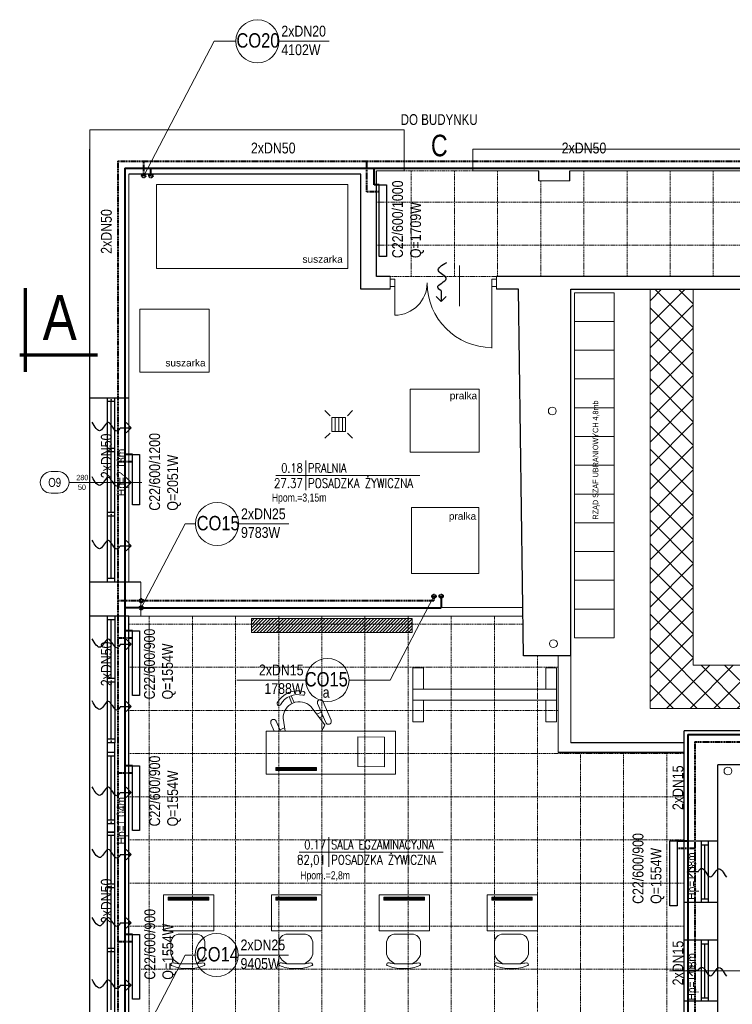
# Model space of a CAD drawing. Header units: millimetres. Extents: x -523 to 1404227, y -783705 to 1038705.
# Tile 86 of 256: x 352782 to 362693, y 131096 to 144789. Entities that reach past the tile are written whole.
import ezdxf
from ezdxf.enums import TextEntityAlignment as Align

# ---------------------------------------------------------------- set-up
doc = ezdxf.new("R2010")
doc.units = ezdxf.units.MM
doc.linetypes.add('DASHED', pattern=[0.75, 0.5, -0.25])
doc.linetypes.add('DASHEDX2', pattern=[1.5, 1, -0.5])
for name, color, linetype, lineweight in [('13. Podpisy', 7, 'Continuous', 18), ('7. Projektowana ściana murowana', 7, 'Continuous', 13), ('BA_drz', 7, 'Continuous', 18), ('BA_KS_ist.', 34, 'Continuous', 13), ('BA_met', 7, 'Continuous', 18), ('BA_sym', 7, 'Continuous', 18), ('BA_txc', 1, 'Continuous', 18), ('BA_txs', 2, 'Continuous', 18), ('Cienka', 7, 'Continuous', 18), ('mm_CO_opisy', 5, 'Continuous', 9), ('mm_CO_rury', 84, 'Continuous', 40), ('mm_grzejniki', 30, 'Continuous', 30), ('mm_Wentylacja', 5, 'Continuous', 50), ('PG_PRZERYWANE_ŚREDNIE', 1, 'DASHEDX2', 18), ('PG_WIDOKOWE_CIENKIE', 7, 'Continuous', 18), ('PG_WYPOSAŻENIE', 1, 'Continuous', 18), ('PG_ŚCIANY_DZIAŁOWE', 3, 'Continuous', 18), ('Przekrojowa', 60, 'Continuous', 18)]:
    doc.layers.add(name, color=color, linetype=linetype, lineweight=lineweight)
doc.styles.add('BIKTC', font='bikromsw.shx', dxfattribs={"width": 0.8})
doc.styles.add('BIKTS', font='bikromsw.shx', dxfattribs={"width": 0.85})
doc.styles.add('BIKWYM', font='BIKROMSW.SHX', dxfattribs={"width": 0.8})
doc.styles.add('ROMANS', font='romans', dxfattribs={"width": 0.7})
doc.styles.get("Standard").update_dxf_attribs({"font": 'arial.ttf'})

# ---------------------------------------------------------------- blocks, each defined once
blk = doc.blocks.new('bikmet')
blk.add_line((0, 1.65), (0, -1.65))
at = {"style": 'ROMANS', "width": 0.8}
blk.add_attdef('NRPOM', text='', height=1, dxfattribs=at).set_placement((-0.33, 0.33), align=Align.RIGHT)
blk.add_attdef('NWAPOM', (0.25, 0.33), '', height=1, dxfattribs=at)
blk.add_attdef('RAREA', text='', height=1.04, dxfattribs=at).set_placement((-0.33, -0.33), align=Align.TOP_RIGHT)
blk.add_attdef('PODLOGA', text='', height=1.04, dxfattribs=at).set_placement((0.25, -0.33), align=Align.TOP_LEFT)
blk = doc.blocks.new('dr1h901')
at = {"color": 0}
blk.add_line((-0.5, 0), (-0.5, 1), dxfattribs=at)
blk.add_line((0, 0.362), (0, -0.266))
blk.add_arc((-0.5, 0), 1, 0, 90, dxfattribs=at)
blk = doc.blocks.new('symdrz')
blk.add_lwpolyline([(-10, -30, -1), (-10, 30), (10, 30, -1), (10, -30)], format="xyb", close=True)
at = {"style": 'BIKTS', "width": 0.8}
blk.add_attdef('SZERDRZ', text='', height=25, dxfattribs=at).set_placement((77.1, 8.8), align=Align.CENTER)
blk.add_attdef('SYMDRZ', text='', height=25, dxfattribs=at).set_placement((0, 0), align=Align.MIDDLE)
blk.add_attdef('WYSDRZ', text='', height=25, dxfattribs=at).set_placement((77.1, -9.5), align=Align.TOP_CENTER)
blk = doc.blocks.new('podciecie')
at = {"layer": 'mm_Wentylacja', "color": 142, "lineweight": 30}
for p, q in [((23288, -37590.5), (23280.9, -37583.4)), ((23288, -37575.5), (23288, -37590.5)), ((23288, -37590.5), (23295.1, -37583.4))]:
    blk.add_line(p, q, dxfattribs=at)
blk.add_spline([(23288, -37575.5), (23283.2, -37570.7), (23295.2, -37558.8), (23284.2, -37547.8), (23295.8, -37536.2)], degree=3, dxfattribs=at)
blk = doc.blocks.new('A$C6810ecfa')
at = {"layer": 'BA_KS_ist.', "color": 18, "linetype": 'Continuous', "lineweight": 20, "ltscale": 25}
for centre in [(-1790.9, 2034), (-1789.4, 1710.4), (-1546.6, 1533.3)]:
    blk.add_circle(centre, 5.5, dxfattribs=at)
blk = doc.blocks.new('A$Cb384932f')
at = {"layer": 'BA_KS_ist.', "color": 34}
for p, q in [((-2107.2, 2034.5), (-2100.1, 2027.3)), ((-2075.9, 2027.3), (-2068.8, 2034.5)), ((-2097.5, 2024.8), (-2078.5, 2024.8)), ((-2097.5, 2005.7), (-2097.5, 2024.8)), ((-2093.1, 2024.8), (-2093.1, 2005.7)), ((-2088, 2024.8), (-2088, 2005.7)), ((-2082.9, 2024.8), (-2082.9, 2005.7)), ((-2078.5, 2024.8), (-2078.5, 2005.7)), ((-2107.2, 1996), (-2100.1, 2003.2)), ((-2078.5, 2005.7), (-2097.5, 2005.7)), ((-2068.8, 1996), (-2075.9, 2003.2))]:
    blk.add_line(p, q, dxfattribs=at)
blk = doc.blocks.new('A$C6e56510e')
at = {"layer": 'PG_WYPOSAŻENIE', "color": 251}
for p, q in [((354, 416), (130, 416)), ((259, 479), (225, 479)), ((5, 281), (5, 134)), ((479, 281), (479, 134)), ((356, 0), (131, 0))]:
    blk.add_line(p, q, dxfattribs=at)
for centre, radius, start, end in [((216, 211), 222, 112.8026, 161.5732), ((208, 6), 473, 87.8783, 114.1146), ((276, 6), 473, 65.8854, 92.1217), ((269, 211), 222, 18.4268, 67.1974), ((129, 124), 124, 175.2787, 270.8747), ((355, 124), 124, 269.1253, 4.7213)]:
    blk.add_arc(centre, radius, start, end, dxfattribs=at)
for points in [[(130, 416), (55, 403), (16, 407), (6, 430), (14, 438)], [(354, 416), (430, 403), (468, 407), (478, 430), (470, 438)]]:
    blk.add_spline(points, degree=3, dxfattribs=at)
blk = doc.blocks.new('A$Ce0212712')
at = {"layer": 'PG_WYPOSAŻENIE', "color": 251}
for p, q in [((116.2, 180), (56.2, 180)), ((56.2, 180), (56.2, 0)), ((116.2, 180), (116.2, 0)), ((42.2, 165.8), (56.2, 159.9)), ((56.2, 168.6), (45.4, 173.2)), ((56.2, 153.3), (38.3, 156.1)), ((51.6, 154.1), (54.4, 160.6)), ((6.9, 145.1), (16.5, 141)), ((8.1, 148), (17.8, 143.9)), ((22, 117.8), (47.5, 98.3)), ((32.7, 109.6), (29.9, 103)), ((41.1, 89.6), (14.6, 100.8)), ((17.7, 108.2), (44.2, 96.9)), ((35.3, 100.7), (37.5, 105.9)), ((116.2, 0), (56.2, 0))]:
    blk.add_line(p, q, dxfattribs=at)
for centre, radius, start, end in [((31.8, 136.2), 31.8, 117.8261, 196.0571), ((17.9, 161.8), 2.68, 305.0597, 110.5924), ((43.8, 169.5), 4, 66.9416, 246.9416), ((31.8, 136.2), 26.5, 117.8261, 196.0571), ((37.7, 133.7), 22.4, 88.5371, 225.346), ((3.7, 128.5), 2.68, 203.2907, 8.8234), ((16.2, 104.5), 4, 66.9416, 246.9416), ((42.7, 93.2), 4, 246.9416, 66.9416), ((33.4, 135.5), 39.8, 290.6531, 304.8412)]:
    blk.add_arc(centre, radius, start, end, dxfattribs=at)

msp = doc.modelspace()

# ---------------------------------------------------------------- hatches: boundary and pattern name
at = {"layer": 'PG_WYPOSAŻENIE'}
h = msp.add_hatch(dxfattribs=at)
h.set_pattern_fill('ANSI37', color=251, scale=73)
h.set_pattern_definition([(45, (-153114.79, 465660.68), (-163.88967, 163.88967), []), (135, (-153114.79, 465660.68), (-163.88967, -163.88967), [])])
h.paths.add_polyline_path([(364348.69, 141042.39), (364948.69, 141042.39), (364948.69, 135811.09), (367148.69, 135811.09), (367148.69, 141042.39), (367748.69, 141042.39), (367748.69, 139847.39), (367748.69, 139247.39), (367748.69, 135211.09), (361548.69, 135211.09), (361548.69, 135811.09), (361548.69, 141042.39), (362148.69, 141042.39), (362148.69, 135811.09), (364348.69, 135811.09)])
h.paths.add_polyline_path([(367748.69, 135811.09), (368923.69, 135811.09), (368923.69, 135211.09), (367748.69, 135211.09)])
at = {"layer": 'PG_ŚCIANY_DZIAŁOWE', "ltscale": 10}
h = msp.add_hatch(dxfattribs=at)
h.set_pattern_fill('ANSI31', color=253, scale=10)
h.set_pattern_definition([(45, (-28042.59, 118273.09), (-22.4506403, 22.4506403), [])])
h.paths.add_polyline_path([(356004.98, 136459.69), (356004.98, 136268.62), (358239.98, 136268.62), (358239.98, 136459.69)])
h = msp.add_hatch(dxfattribs=at)
h.set_pattern_fill('ANSI31', color=252)
h.set_pattern_definition([(45, (1034.3602, 114338.679), (-2.24506403, 2.24506403), [])])
h.paths.add_polyline_path([(356911.63, 134346.04), (356911.63, 134391.04), (356346.27, 134391.04), (356346.27, 134346.04)])
h = msp.add_hatch(dxfattribs=at)
h.set_pattern_fill('ANSI31', color=252)
h.set_pattern_definition([(45, (-465.6398, 112534.7377), (-2.24506403, 2.24506403), [])])
h.paths.add_polyline_path([(355411.63, 132542.1), (355411.63, 132587.1), (354846.27, 132587.1), (354846.27, 132542.1)])
h = msp.add_hatch(dxfattribs=at)
h.set_pattern_fill('ANSI31', color=252)
h.set_pattern_definition([(45, (1034.3602, 112534.7377), (-2.24506403, 2.24506403), [])])
h.paths.add_polyline_path([(356911.63, 132542.1), (356911.63, 132587.1), (356346.27, 132587.1), (356346.27, 132542.1)])
h = msp.add_hatch(dxfattribs=at)
h.set_pattern_fill('ANSI31', color=252)
h.set_pattern_definition([(45, (2534.3602, 112534.7377), (-2.24506403, 2.24506403), [])])
h.paths.add_polyline_path([(358411.63, 132542.1), (358411.63, 132587.1), (357846.27, 132587.1), (357846.27, 132542.1)])
h = msp.add_hatch(dxfattribs=at)
h.set_pattern_fill('ANSI31', color=252)
h.set_pattern_definition([(45, (4034.3602, 112534.7377), (-2.24506403, 2.24506403), [])])
h.paths.add_polyline_path([(359911.63, 132542.1), (359911.63, 132587.1), (359346.27, 132587.1), (359346.27, 132542.1)])

# ---------------------------------------------------------------- linework, layer by layer
for p, q in [((353758.69, 121362.39), (353758.69, 142987.39)), ((357743.69, 141217.39), (357743.69, 142687.39)), ((360003.69, 142547.39), (360003.69, 142687.39)), ((360433.69, 142547.39), (360433.69, 142687.39)), ((357528.69, 142642.39), (354298.69, 142642.39)), ((357528.69, 141042.39), (357528.69, 142642.39)), ((357933.69, 141217.39), (357743.69, 141217.39)), ((369043.69, 141217.39), (359413.69, 141217.39)), ((357933.69, 141042.39), (357528.69, 141042.39)), ((359718.69, 141042.39), (359413.69, 141042.39)), ((359788.69, 135942.39), (359718.69, 141042.39)), ((360448.69, 135942.39), (360448.69, 141042.39)), ((360448.69, 141042.39), (368878.69, 141042.39)), ((354298.69, 139527.39), (353758.69, 139527.39)), ((354003.69, 136967.39), (354003.69, 139527.39)), ((354103.69, 139477.39), (354003.69, 139477.39)), ((354053.69, 138827.92), (354053.69, 139477.39)), ((354103.69, 136967.39), (354103.69, 139527.39)), ((354103.69, 138827.92), (354003.69, 138827.92)), ((354103.69, 138777.92), (354003.69, 138777.92)), ((354053.69, 137933.44), (354053.69, 138777.92)), ((354103.69, 137933.44), (354003.69, 137933.44)), ((354103.69, 137883.44), (354003.69, 137883.44)), ((354053.69, 137017.39), (354053.69, 137883.44)), ((354468.69, 136967.39), (353758.69, 136967.39)), ((354103.69, 137017.39), (354003.69, 137017.39)), ((354103.69, 136967.39), (354003.69, 136967.39)), ((354298.69, 136492.39), (353758.69, 136492.39)), ((354103.69, 136492.39), (354003.69, 136492.39)), ((354003.69, 134732.39), (354003.69, 136492.39)), ((354103.69, 136442.39), (354003.69, 136442.39)), ((354053.69, 135628.64), (354053.69, 136442.39)), ((354103.69, 136492.39), (354103.69, 134732.39)), ((354298.69, 134732.39), (354298.69, 136492.39)), ((360448.69, 135942.39), (359788.69, 135942.39)), ((354103.69, 135628.64), (354003.69, 135628.64)), ((354103.69, 135576.14), (354003.69, 135576.14)), ((354053.69, 134782.39), (354053.69, 135576.14)), ((362023.69, 126772.39), (362023.69, 134897.39)), ((370363.69, 134897.39), (362023.69, 134897.39)), ((354103.69, 134782.39), (354003.69, 134782.39)), ((354003.69, 130967.39), (354003.69, 134732.39)), ((354103.69, 134732.39), (354003.69, 134732.39)), ((354103.69, 134732.39), (354003.69, 134732.39)), ((354103.69, 130967.39), (354103.69, 134732.39)), ((354298.69, 130967.39), (354298.69, 134732.39)), ((362023.69, 134732.39), (360448.69, 134732.39)), ((354103.69, 134597.39), (354003.69, 134597.39)), ((354103.69, 134547.39), (354003.69, 134547.39)), ((354053.69, 133656.14), (354053.69, 134547.39)), ((362023.69, 134597.39), (360270.88, 134597.39)), ((369833.69, 134427.39), (362493.69, 134427.39)), ((362493.69, 134012.39), (362493.69, 134427.39)), ((362493.69, 127017.39), (362493.69, 134012.39)), ((354103.69, 133656.14), (354003.69, 133656.14)), ((354103.69, 133656.14), (354003.69, 133656.14)), ((354103.69, 133606.14), (354003.69, 133606.14)), ((354103.69, 133606.14), (354003.69, 133606.14)), ((354103.69, 133606.14), (354003.69, 133606.14)), ((354003.69, 133491.14), (354103.69, 133491.14)), ((354103.69, 133491.14), (354003.69, 133491.14)), ((354103.69, 133441.14), (354003.69, 133441.14)), ((354053.69, 132764.89), (354053.69, 133441.14)), ((362493.69, 133362.39), (362023.69, 133362.39)), ((362258.69, 133362.39), (362258.69, 132512.39)), ((362258.69, 133312.39), (362358.69, 133312.39)), ((362308.69, 133312.39), (362308.69, 132562.39)), ((362358.69, 133362.39), (362358.69, 132512.39)), ((354103.69, 132764.89), (354003.69, 132764.89)), ((354103.69, 132714.89), (354003.69, 132714.89)), ((354053.69, 131873.64), (354053.69, 132714.89)), ((362258.69, 132562.39), (362358.69, 132562.39)), ((362493.69, 132512.39), (362023.69, 132512.39)), ((354103.69, 131873.64), (354003.69, 131873.64)), ((362493.69, 131987.39), (362023.69, 131987.39)), ((362258.69, 131987.39), (362258.69, 131137.39)), ((362258.69, 131937.39), (362358.69, 131937.39)), ((362308.69, 131937.39), (362308.69, 131187.39)), ((362358.69, 131987.39), (362358.69, 131137.39)), ((362358.69, 131977.39), (362358.69, 131147.39)), ((354103.69, 131823.64), (354003.69, 131823.64)), ((354053.69, 131017.39), (354053.69, 131823.64)), ((362258.69, 131187.39), (362358.69, 131187.39)), ((362493.69, 131137.39), (362023.69, 131137.39))]:
    msp.add_line(p, q)
at = {"lineweight": 20}
for p, q in [((358128.69, 142687.39), (358128.69, 142987.39)), ((359083.69, 142687.39), (359083.69, 142987.39)), ((359083.69, 142987.39), (369988.69, 142987.39)), ((358128.69, 142687.39), (357743.69, 142687.39)), ((360003.69, 142687.39), (359083.69, 142687.39)), ((365993.69, 142687.39), (360433.69, 142687.39)), ((354298.69, 142642.39), (354298.69, 136967.39)), ((360003.69, 142547.39), (360433.69, 142547.39)), ((357933.69, 141217.39), (357933.69, 141042.39)), ((359413.69, 141217.39), (359413.69, 141042.39)), ((357998.69, 141179.89), (357933.69, 141179.89)), ((357998.69, 141079.89), (357933.69, 141079.89)), ((357998.69, 141179.89), (357998.69, 141079.89)), ((359413.69, 141179.89), (359348.69, 141179.89)), ((359348.69, 141179.89), (359348.69, 141079.89)), ((359348.69, 141129.89), (359348.69, 140219.89)), ((359413.69, 141079.89), (359348.69, 141079.89)), ((354468.69, 136492.39), (354468.69, 136967.39)), ((354468.69, 136492.39), (354298.69, 136492.39)), ((362886.95, 131562.39), (361818.8, 131562.39))]:
    msp.add_line(p, q, dxfattribs=at)
for p in [(354053.69, 139502.39), (354053.69, 139502.39), (354053.69, 138802.92), (354053.69, 138802.92), (354053.69, 137908.44), (354053.69, 137908.44), (354053.69, 135551.14), (354053.69, 134757.39), (354053.69, 133631.14), (354053.69, 133631.14), (354053.69, 132739.89), (354053.69, 132739.89), (354053.69, 131848.64), (354053.69, 131848.64)]:
    msp.add_point(p)
at = {"layer": '13. Podpisy', "ltscale": 10}
for p, q in [((360270.88, 134597.39), (360270.88, 135942.39)), ((360448.69, 134732.39), (360448.69, 135942.39)), ((354003.69, 133491.14), (354003.69, 133606.14))]:
    msp.add_line(p, q, dxfattribs=at)
at = {"layer": '7. Projektowana ściana murowana', "ltscale": 100}
for p, q in [((354468.69, 136612.39), (359774.62, 136612.39)), ((354468.69, 136492.39), (359776.27, 136492.39))]:
    msp.add_line(p, q, dxfattribs=at)
msp.add_lwpolyline([(354468.69, 136612.39), (359774.62, 136612.39), (359776.27, 136492.39), (354468.69, 136492.39)], close=True, dxfattribs=at)
at = {"layer": 'BA_drz', "color": 18}
msp.add_line((357998.69, 141129.89), (357998.69, 140679.89), dxfattribs=at)
msp.add_arc((357998.69, 141129.89), 450, 270, 0, dxfattribs=at)
at = {"layer": 'BA_met', "color": 18}
for p, q in [((356346.23, 138450.43), (358348.32, 138450.43)), ((356667.41, 133211.97), (358669.5, 133211.97))]:
    msp.add_line(p, q, dxfattribs=at)
at = {"layer": 'BA_sym', "color": 18}
msp.add_line((354478.28, 138354.12), (353468.02, 138354.12), dxfattribs=at)
at = {"layer": 'Cienka'}
for p, q in [((353758.69, 142987.39), (353758.69, 143257.39)), ((353758.69, 143257.39), (358128.69, 143257.39)), ((358128.69, 142987.39), (358128.69, 143257.39))]:
    msp.add_line(p, q, dxfattribs=at)
at = {"layer": 'mm_CO_opisy'}
for p, q in [((355485.72, 144489.34), (354506.74, 142618.13)), ((355788, 144489.34), (355485.72, 144489.34)), ((356388, 144489.34), (357088, 144489.34)), ((355082.47, 137775.9), (354472.33, 136609.69)), ((355227.29, 137775.9), (355082.47, 137775.9)), ((355827.29, 137775.9), (356527.29, 137775.9)), ((357933.29, 135604.79), (358543.43, 136770.99)), ((356762.16, 135604.79), (355800, 135604.79)), ((357362.16, 135604.79), (357933.29, 135604.79)), ((355082.47, 131780.69), (354472.33, 130614.49)), ((355220.58, 131780.69), (355082.47, 131780.69)), ((355820.58, 131780.69), (356520.58, 131780.69))]:
    msp.add_line(p, q, dxfattribs=at)
for centre in [(356088, 144489.34), (355527.29, 137775.9), (357062.16, 135604.79), (355520.58, 131780.69)]:
    msp.add_circle(centre, 300, dxfattribs=at)
at = {"layer": 'mm_CO_rury', "linetype": 'DASHED', "ltscale": 30}
for p, q in [((354145.79, 142822.76), (354145.79, 118655.72)), ((354145.79, 142822.76), (370665.67, 142822.76)), ((354506.74, 142618.13), (354506.74, 142822.76)), ((357609.92, 142394.24), (357609.92, 142822.76)), ((357781.49, 142394.24), (357609.92, 142394.24)), ((354348.68, 138640.09), (354145.79, 138640.09)), ((354145.79, 136709.69), (358543.43, 136709.69)), ((358543.43, 136770.99), (358543.43, 136709.69)), ((354348.68, 136190.09), (354145.79, 136190.09)), ((362173.69, 134747.39), (370873.35, 134747.39)), ((362173.69, 134747.39), (362173.69, 130350.81)), ((354348.68, 134311.42), (354145.79, 134311.42)), ((361925.42, 133267.13), (362173.69, 133267.13)), ((354348.68, 131966.86), (354145.79, 131966.86))]:
    msp.add_line(p, q, dxfattribs=at)
at = {"layer": 'mm_CO_rury'}
for p, q in [((354245.79, 142722.76), (354245.79, 118755.72)), ((354245.79, 142722.76), (370765.67, 142722.76)), ((354606.74, 142618.13), (354606.74, 142722.76)), ((357709.92, 142494.24), (357709.92, 142722.76)), ((357781.49, 142494.24), (357709.92, 142494.24)), ((354348.68, 138740.09), (354245.79, 138740.09)), ((358643.43, 136770.99), (358643.43, 136609.69)), ((354472.33, 136609.69), (354245.79, 136609.69)), ((354472.33, 136609.69), (358643.43, 136609.69)), ((354348.68, 136290.09), (354245.79, 136290.09)), ((362073.69, 134847.39), (370973.35, 134847.39)), ((362073.69, 134847.39), (362073.69, 130450.81)), ((354348.68, 134411.42), (354245.79, 134411.42)), ((361925.42, 133367.13), (362073.69, 133367.13)), ((354348.68, 132066.86), (354245.79, 132066.86))]:
    msp.add_line(p, q, dxfattribs=at)
at = {"layer": 'mm_CO_rury', "linetype": 'DASHED', "ltscale": 30}
for centre in [(354506.74, 142618.13), (354506.74, 142618.13), (354606.74, 142618.13), (354606.74, 142618.13), (354472.33, 136709.69), (358543.43, 136770.99), (358543.43, 136770.99), (358643.43, 136770.99), (358643.43, 136770.99), (354472.33, 136609.69)]:
    msp.add_circle(centre, 25, dxfattribs=at)
at = {"layer": 'mm_grzejniki', "lineweight": 30}
for points in [[(357781.49, 141494.24), (357781.49, 142494.24), (357881.49, 142494.24), (357881.49, 141494.24)], [(354348.69, 138040.09), (354348.69, 138740.09), (354448.69, 138740.09), (354448.69, 138040.09)]]:
    msp.add_lwpolyline(points, close=True, dxfattribs=at)
at = {"layer": 'mm_grzejniki', "color": 1, "lineweight": 30}
for points in [[(354348.68, 135390.09), (354348.68, 136290.09), (354448.68, 136290.09), (354448.68, 135390.09)], [(354348.68, 133511.42), (354348.68, 134411.42), (354448.68, 134411.42), (354448.68, 133511.42)], [(361825.42, 132467.13), (361825.42, 133367.13), (361925.42, 133367.13), (361925.42, 132467.13)], [(354348.68, 131166.86), (354348.68, 132066.86), (354448.68, 132066.86), (354448.68, 131166.86)]]:
    msp.add_lwpolyline(points, close=True, dxfattribs=at)
at = {"layer": 'PG_PRZERYWANE_ŚREDNIE', "color": 251, "lineweight": 15, "ltscale": 15}
for p, q in [((358128.69, 142687.39), (359083.69, 142687.39)), ((358228.69, 142687.39), (358228.69, 141217.39)), ((358828.69, 142687.39), (358828.69, 141217.39)), ((359428.69, 142687.39), (359428.69, 141217.39)), ((360628.69, 142687.39), (360628.69, 141217.39)), ((361228.69, 142687.39), (361228.69, 141217.39)), ((361828.69, 142687.39), (361828.69, 141217.39)), ((362428.69, 142687.39), (362428.69, 141217.39)), ((360028.69, 142547.39), (360028.69, 141217.39)), ((357743.69, 142252.39), (371968.69, 142252.39)), ((357743.69, 141652.39), (371968.69, 141652.39)), ((357933.69, 141217.39), (359413.69, 141217.39)), ((354583.69, 136492.39), (354583.69, 124982.39)), ((355183.69, 136492.39), (355183.69, 124982.39)), ((355783.69, 136492.39), (355783.69, 124982.39)), ((356383.69, 136492.39), (356383.69, 124982.39)), ((356983.69, 136492.39), (356983.69, 124982.39)), ((357583.69, 136492.39), (357583.69, 124982.39)), ((358183.69, 136492.39), (358183.69, 124982.39)), ((358783.69, 136492.39), (358783.69, 124982.39)), ((359383.69, 136492.39), (359383.69, 124982.39)), ((359782.65, 136382.39), (354298.69, 136382.39)), ((359983.69, 130977.39), (359983.69, 135942.39)), ((360270.88, 135782.39), (354298.69, 135782.39)), ((360270.88, 135182.39), (354298.69, 135182.39)), ((362023.69, 134582.39), (354298.69, 134582.39)), ((360583.01, 126772.39), (360583.01, 134568.86)), ((361182.06, 126806.19), (361182.06, 134602.67)), ((361781.67, 126784.6), (361781.67, 134581.07)), ((362023.69, 133982.39), (354298.69, 133982.39)), ((362023.69, 133382.39), (354298.69, 133382.39)), ((362023.69, 132782.39), (354298.69, 132782.39)), ((362023.69, 132182.39), (354298.69, 132182.39)), ((362023.69, 131582.39), (354468.69, 131582.39))]:
    msp.add_line(p, q, dxfattribs=at)
at = {"layer": 'PG_WIDOKOWE_CIENKIE', "color": 18, "lineweight": 70}
for p, q in [((352861.61, 139889.8), (352861.61, 141054.8)), ((353861.61, 140124.8), (352781.61, 140124.8))]:
    msp.add_line(p, q, dxfattribs=at)
at = {"layer": 'PG_WIDOKOWE_CIENKIE', "lineweight": 13}
for points in [[(357345.37, 142496.64), (357345.37, 141330.96), (354682.26, 141330.96), (354682.26, 142496.64)], [(355416.12, 140761.27), (355416.12, 139886.64), (354454.5, 139886.64), (354454.5, 140761.27)], [(359172.69, 139651.48), (359172.69, 138776.85), (358211.07, 138776.85), (358211.07, 139651.48)], [(359167.23, 138006.08), (359167.23, 137087.72), (358232.93, 137087.72), (358232.93, 138006.08)]]:
    msp.add_lwpolyline(points, close=True, dxfattribs=at)
at = {"layer": 'PG_WYPOSAŻENIE', "color": 251}
for p, q in [((361548.69, 135211.09), (361548.69, 141042.39)), ((361548.69, 141042.39), (362148.69, 141042.39)), ((362148.69, 141042.39), (362148.69, 135811.09)), ((360498.69, 140592.39), (361048.69, 140592.39)), ((360498.69, 140192.39), (361048.69, 140192.39)), ((360498.69, 139792.39), (361048.69, 139792.39)), ((360498.69, 139392.39), (361048.69, 139392.39)), ((360498.69, 138992.39), (361048.69, 138992.39)), ((360498.69, 138592.39), (361048.69, 138592.39)), ((360498.69, 138192.39), (361048.69, 138192.39)), ((360498.69, 137792.39), (361048.69, 137792.39)), ((360498.69, 137392.39), (361048.69, 137392.39)), ((360498.69, 136992.39), (361048.69, 136992.39)), ((360498.69, 136592.39), (361048.69, 136592.39)), ((360498.69, 136192.39), (361048.69, 136192.39)), ((354298.69, 135211.09), (354298.69, 135811.09)), ((358248.74, 135476.53), (358248.74, 135776.53)), ((358248.74, 135776.53), (358398.74, 135776.53)), ((358398.74, 135776.53), (358398.74, 135476.53)), ((360248.74, 135776.53), (360098.74, 135776.53)), ((360098.74, 135776.53), (360098.74, 135476.53)), ((360248.74, 135476.53), (360248.74, 135776.53)), ((362148.69, 135811.09), (364348.69, 135811.09)), ((358248.74, 135476.53), (360248.74, 135476.53)), ((358248.74, 135326.53), (358248.74, 135476.53)), ((358248.74, 135476.53), (358248.74, 135326.53)), ((360248.74, 135476.53), (360248.74, 135326.53)), ((360248.74, 135326.53), (358248.74, 135326.53)), ((358248.74, 135326.53), (358248.74, 135026.53)), ((358398.74, 135026.53), (358398.74, 135326.53)), ((360098.74, 135026.53), (360098.74, 135326.53)), ((360248.74, 135326.53), (360248.74, 135026.53)), ((358248.74, 135026.53), (358398.74, 135026.53)), ((360248.74, 135026.53), (360098.74, 135026.53))]:
    msp.add_line(p, q, dxfattribs=at)
for points in [[(361048.69, 140992.39), (361048.69, 136192.39), (360498.69, 136192.39), (360498.69, 140992.39)], [(356004.98, 136459.69), (358239.98, 136459.69), (358239.98, 136268.62), (356004.98, 136268.62)], [(357486.61, 134815.78), (357857.87, 134809.9), (357857.87, 134397.71), (357486.61, 134403.6)], [(355483.69, 132116.45), (355483.69, 132616.45), (354783.69, 132616.45), (354783.69, 132116.45)], [(356983.69, 132116.45), (356983.69, 132616.45), (356283.69, 132616.45), (356283.69, 132116.45)], [(358483.69, 132116.45), (358483.69, 132616.45), (357783.69, 132616.45), (357783.69, 132116.45)], [(359983.69, 132116.45), (359983.69, 132616.45), (359283.69, 132616.45), (359283.69, 132116.45)]]:
    msp.add_lwpolyline(points, close=True, dxfattribs=at)
msp.add_lwpolyline([(367748.69, 135211.09), (367748.69, 135211.09), (361548.69, 135211.09)], dxfattribs=at)
at = {"layer": 'PG_ŚCIANY_DZIAŁOWE', "color": 252, "ltscale": 10}
for points in [[(356346.27, 134391.04), (356911.63, 134391.04), (356911.63, 134346.04), (356346.27, 134346.04)], [(354846.27, 132587.1), (355411.63, 132587.1), (355411.63, 132542.1), (354846.27, 132542.1)], [(356346.27, 132587.1), (356911.63, 132587.1), (356911.63, 132542.1), (356346.27, 132542.1)], [(357846.27, 132587.1), (358411.63, 132587.1), (358411.63, 132542.1), (357846.27, 132542.1)], [(359346.27, 132587.1), (359911.63, 132587.1), (359911.63, 132542.1), (359346.27, 132542.1)]]:
    msp.add_lwpolyline(points, close=True, dxfattribs=at)

# ---------------------------------------------------------------- block references
at = {"color": 5, "lineweight": 20, "xscale": -10, "yscale": 10, "zscale": 10, "rotation": 90}
msp.add_blockref('A$Ce0212712', (358007.55, 135456.39), dxfattribs=at)
at = {"ltscale": 10, "xscale": -1, "rotation": 180}
for p in [(354878.99, 132072.73), (356378.99, 132072.73), (357878.99, 132072.73), (359378.99, 132072.73)]:
    msp.add_blockref('A$C6e56510e', p, dxfattribs=at)
at = {"layer": 'BA_drz', "color": 18, "xscale": 900, "yscale": 900, "zscale": -900, "rotation": 180}
msp.add_blockref('dr1h901', (358898.69, 141129.89), dxfattribs=at)
at = {"layer": 'BA_met', "color": 18, "xscale": 125, "yscale": 125, "zscale": 125}
for p, values in [((356760.41, 138450.43), {'NRPOM': '0.18', 'NWAPOM': 'PRALNIA', 'RAREA': '27.37', 'PODLOGA': 'POSADZKA ŻYWICZNA'}), ((357081.59, 133211.97), {'NRPOM': '0.17', 'NWAPOM': 'SALA EGZAMINACYJNA', 'RAREA': '82,01', 'PODLOGA': 'POSADZKA ŻYWICZNA'})]:
    msp.add_blockref('bikmet', p, dxfattribs=at).add_auto_attribs(values)
at = {"layer": 'BA_sym', "color": 18}
ref = msp.add_blockref('symdrz', (353268.02, 138354.12), dxfattribs=dict(at, xscale=5.000000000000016, yscale=5.000000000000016, zscale=5.000000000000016, rotation=180.0000047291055))
ref.add_attrib('Symdrz', 'O9', dxfattribs={"height": 125, "rotation": 0.000005, "style": 'BIKTS', "width": 0.8}).set_placement((353268.02, 138354.12), align=Align.MIDDLE_CENTER)
ref.add_attrib('Szerdrz', '50', dxfattribs={"layer": 'BA_txc', "height": 75, "rotation": 0.000005, "style": 'BIKTS', "width": 0.8}).set_placement((353647.29, 138286.62), align=Align.MIDDLE_CENTER)
ref.add_attrib('Wysdrz', '280', dxfattribs={"layer": 'BA_txc', "height": 75, "rotation": 0.000005, "style": 'BIKTS', "width": 0.8}).set_placement((353652.95, 138421.62), align=Align.MIDDLE_CENTER)
at = {"layer": 'mm_Wentylacja', "color": 2, "lineweight": 30, "xscale": 10, "yscale": 10, "zscale": 10}
msp.add_blockref('podciecie', (125763.22, 516774.27), dxfattribs=at)
for p, rotation in [((-21572.41, -93765.14), 89.99999999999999), ((-21572.41, -94527.94), 89.99999999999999), ((-21572.41, -95406.68), 89.99999999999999), ((-21572.41, -96777.9), 89.99999999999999), ((-21572.41, -97643.34), 89.99999999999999), ((-21572.41, -98837.26), 89.99999999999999), ((-21572.41, -99702.69), 89.99999999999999), ((737972.66, 365820.15), 270), ((-21572.41, -100652.94), 89.99999999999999), ((737972.66, 364444.37), 270), ((-21572.41, -101518.38), 89.99999999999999)]:
    msp.add_blockref('podciecie', p, dxfattribs=dict(at, rotation=rotation))
at = {"layer": 'Przekrojowa', "xscale": 10, "yscale": 10, "zscale": 10}
for name in ['A$C6810ecfa', 'A$Cb384932f']:
    msp.add_blockref(name, (378098.69, 119007.39), dxfattribs=at)

# ---------------------------------------------------------------- texts
at = {"char_height": 100, "attachment_point": 1}
for s, insert in [('suszarka', (356715.5, 141508.47)), ('suszarka', (354808.39, 140066.86)), ('pralka', (358763.91, 139610.28)), ('pralka', (358750.66, 137935.16))]:
    msp.add_mtext_dynamic_manual_height_columns(s, width=6506.7953, gutter_width=500, heights=[0], dxfattribs=dict(at, insert=insert))
at = {"layer": 'BA_txs', "color": 18, "style": 'BIKTS', "width": 0.85}
msp.add_text('A', height=625, dxfattribs=at).set_placement((353101.61, 140334.8))
for s, p in [('Hp=2.18m', (354256.29, 138162.56)), ('Hp=1.04m', (354256.29, 133319.97)), ('Hp=1.08m', (362190.19, 132549.57)), ('Hp=1.08m', (362190.19, 131148.75))]:
    msp.add_text(s, height=125, rotation=90, dxfattribs=at).set_placement(p)
at = {"layer": 'Cienka', "color": 7, "lineweight": 0, "attachment_point": 5, "style": 'BIKWYM'}
for s, insert, char_height in [('\\A1;DO BUDYNKU', (358615.92, 143399.36), 150), ('\\A1;C', (358617.99, 143037.48), 300)]:
    msp.add_mtext(s, dxfattribs=dict(at, insert=insert, char_height=char_height))
at = {"layer": 'mm_CO_opisy'}
for s, width, heights, insert, char_height, attachment_point in [('{\\fArial Narrow|b0|i0|c238|p34;CO20}', 321.1213, [0], (355796.15, 144601.06), 200, 1), ('{\\fArial Narrow|b0|i0|c238|p34;2xDN20}', 396.329, [210.66], (356420.87, 144705.01), 150, 1), ('{\\fArial Narrow|b0|i0|c238|p34;4102W}', 396.329, [210.66], (356420.87, 144446.21), 150, 1), ('{\\fArial Narrow|b0|i0|c238|p34;2xDN50}', 396.329, [210.66], (355997.47, 143079.68), 150, 1), ('{\\fArial Narrow|b0|i0|c238|p34;2xDN50}', 396.329, [210.66], (360320.12, 143079.68), 150, 1), ('{\\fArial Narrow|b0|i0|c238|p34;2xDN25}', 396.329, [210.66], (355860.15, 137991.57), 150, 1), ('{\\fArial Narrow|b0|i0|c238|p34;CO15}', 321.1213, [0], (355242.81, 137887.62), 200, 1), ('{\\fArial Narrow|b0|i0|c238|p34;9783W}', 396.329, [210.66], (355860.15, 137732.77), 150, 1), ('{\\fArial Narrow|b0|i0|c238|p34;2xDN15}', 396.329, [210.66], (356729.3, 135820.46), 150, 3), ('{\\fArial Narrow|b0|i0|c238|p34;CO15}', 321.1213, [0], (357345.34, 135513.54), 200, 9), ('{\\fArial Narrow|b0|i0|c238|p34;1788W}', 396.329, [210.66], (356729.3, 135561.66), 150, 3), ('{\\fArial Narrow|b0|i0|c238|p34;a}', 396.329, [210.66], (357091.38, 135357.44), 150, 9), ('{\\fArial Narrow|b0|i0|c238|p34;CO14}', 321.1213, [0], (355232.2, 131892.42), 200, 1), ('{\\fArial Narrow|b0|i0|c238|p34;2xDN25}', 396.329, [210.66], (355853.45, 131996.37), 150, 1), ('{\\fArial Narrow|b0|i0|c238|p34;9405W}', 396.329, [210.66], (355853.45, 131737.57), 150, 1)]:
    msp.add_mtext_dynamic_manual_height_columns(s, width=width, gutter_width=10, heights=heights, dxfattribs=dict(at, insert=insert, char_height=char_height, attachment_point=attachment_point))
at = {"layer": 'mm_CO_opisy', "char_height": 150, "attachment_point": 1, "rotation": 90}
for s, width, gutter_width, heights, insert in [('{\\fArial Narrow|b0|i0|c238|p34;C22/600/1000\\PQ=1709W}', 1362.1826, 0, [731.29], (357962.85, 141473.57)), ('{\\fArial Narrow|b0|i0|c238|p34;2xDN50}', 396.329, 10, [210.66], (353911.67, 141533.3)), ('{\\fArial Narrow|b0|i0|c238|p34;C22/600/1200\\PQ=2051W}', 1362.1826, 0, [731.29], (354583.69, 137960.98)), ('{\\fArial Narrow|b0|i0|c238|p34;2xDN50}', 396.329, 10, [210.66], (353911.67, 138412.68)), ('{\\fArial Narrow|b0|i0|c238|p34;C22/600/900\\PQ=1554W}', 1362.1826, 0, [731.29], (354511.77, 135335.65)), ('{\\fArial Narrow|b0|i0|c238|p34;2xDN50}', 396.329, 10, [210.66], (353911.67, 135519.72)), ('{\\fArial Narrow|b0|i0|c238|p34;C22/600/900\\PQ=1554W}', 1362.1826, 0, [731.29], (354583.69, 133570.01)), ('{\\fArial Narrow|b0|i0|c238|p34;2xDN15}', 396.329, 10, [210.66], (361861.81, 133796.92)), ('{\\fArial Narrow|b0|i0|c238|p34;C22/600/900\\PQ=1554W}', 1362.1826, 0, [731.29], (361306.6, 132492.51)), ('{\\fArial Narrow|b0|i0|c238|p34;2xDN50}', 396.329, 10, [210.66], (353911.67, 132223.48)), ('{\\fArial Narrow|b0|i0|c238|p34;C22/600/900\\PQ=1554W}', 1362.1826, 0, [731.29], (354516.78, 131437.95)), ('{\\fArial Narrow|b0|i0|c238|p34;2xDN15}', 396.329, 10, [210.66], (361861.81, 131359.04))]:
    msp.add_mtext_dynamic_manual_height_columns(s, width=width, gutter_width=gutter_width, heights=heights, dxfattribs=dict(at, insert=insert))
at = {"layer": 'PG_WYPOSAŻENIE', "color": 18, "attachment_point": 1, "style": 'BIKTC'}
for s, width, gutter_width, insert, char_height, rotation in [('RZĄD SZAF UBRANIOWYCH 4,8mb', 6506.7953, 500, (360752.96, 137838.33), 75, 90), ('Hpom.=3,15m', 9760.1929, 750, (356288.32, 138199.53), 112.5, 360), ('Hpom.=2,8m', 9760.1929, 750, (356683.59, 132945.85), 112.5, 360)]:
    msp.add_mtext_dynamic_manual_height_columns(s, width=width, gutter_width=gutter_width, heights=[0], dxfattribs=dict(at, insert=insert, char_height=char_height, rotation=rotation))

doc.saveas('drawing.dxf')
